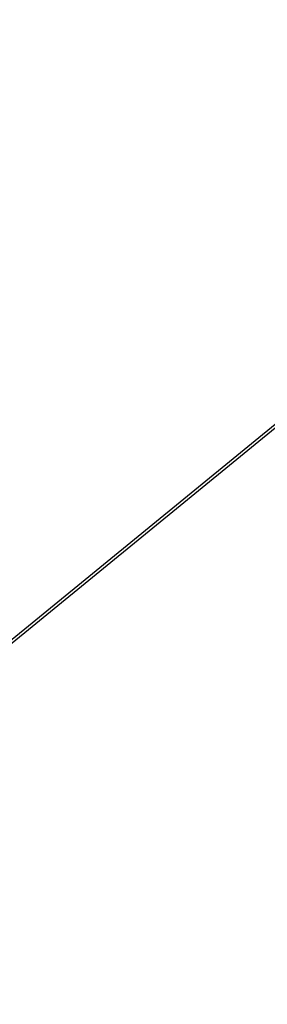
# Model space of a CAD drawing. Header units: millimetres. Extents: x -104 to 128, y -124 to 124.
# Tile 60 of 256: x 2.363 to 2.877, y -35.039 to -32.998. Entities that reach past the tile are written whole.
import ezdxf

# ---------------------------------------------------------------- set-up
doc = ezdxf.new("R2010")
doc.units = ezdxf.units.MM
doc.header["$MEASUREMENT"] = 0
doc.layers.add('Predefinito', color=5, linetype='Continuous')

msp = doc.modelspace()

# ---------------------------------------------------------------- linework, layer by layer
at = {"layer": 'Predefinito', "extrusion": (-0.612372, -0.5, 0.612372)}
msp.add_lwpolyline([(15.5528, 1216.0996), (15.5591, 1215.7029), (15.5788, 1215.294), (15.6131, 1214.8731), (15.6634, 1214.4403), (15.695, 1214.2196), (15.731, 1213.9961), (15.7718, 1213.7698), (15.8175, 1213.5408), (15.8682, 1213.3092), (15.9242, 1213.0751), (15.9857, 1212.8385), (16.0528, 1212.5996), (16.1257, 1212.3585), (16.2047, 1212.1154), (16.29, 1211.8703), (16.3817, 1211.6235), (16.48, 1211.3751), (16.5852, 1211.1252), (16.6974, 1210.8742), (16.8168, 1210.6221), (16.9436, 1210.3692), (17.0781, 1210.1159), (17.2202, 1209.8622), (17.3703, 1209.6085), (17.5284, 1209.3551), (17.6948, 1209.1023), (17.8696, 1208.8503), (18.0528, 1208.5996), (18.2446, 1208.3505), (18.4451, 1208.1032), (18.6544, 1207.8583), (18.8725, 1207.616), (19.0994, 1207.3768), (19.3353, 1207.1411), (19.58, 1206.9093), (19.8336, 1206.6818), (20.096, 1206.4591), (20.3672, 1206.2415), (20.647, 1206.0296), (20.9353, 1205.8238), (21.232, 1205.6245), (21.5369, 1205.4322), (21.8498, 1205.2473), (22.1704, 1205.0702), (22.4985, 1204.9014), (22.8338, 1204.7413), (23.1759, 1204.5902), (23.5245, 1204.4487), (23.8792, 1204.317), (24.2396, 1204.1954), (24.6053, 1204.0844), (24.9759, 1203.9842), (25.3507, 1203.8952), (25.7294, 1203.8174), (26.1115, 1203.7513), (26.4964, 1203.6969), (26.8835, 1203.6544), (27.2723, 1203.624), (27.6622, 1203.6057), (28.0528, 1203.5996), (28.4433, 1203.6057), (28.8333, 1203.624), (29.2221, 1203.6544), (29.6092, 1203.6969), (29.9941, 1203.7513), (30.3761, 1203.8174), (30.7548, 1203.8952), (31.1297, 1203.9842), (31.5002, 1204.0844), (31.8659, 1204.1954), (32.2264, 1204.317), (32.5811, 1204.4487), (32.9297, 1204.5902), (33.2718, 1204.7413), (33.607, 1204.9014), (33.9351, 1205.0702), (34.2557, 1205.2473), (34.5686, 1205.4322), (34.8735, 1205.6245), (35.1702, 1205.8238), (35.4586, 1206.0296), (35.7384, 1206.2415), (36.0095, 1206.4591), (36.272, 1206.6818), (36.5256, 1206.9093), (36.7703, 1207.1411), (37.0061, 1207.3768), (37.2331, 1207.616), (37.4512, 1207.8583), (37.6605, 1208.1032), (37.861, 1208.3505), (38.0528, 1208.5996), (38.236, 1208.8503), (38.4107, 1209.1023), (38.5771, 1209.3551), (38.7353, 1209.6085), (38.8854, 1209.8622), (39.0275, 1210.1159), (39.1619, 1210.3692), (39.2887, 1210.6221), (39.4082, 1210.8742), (39.5204, 1211.1252), (39.6255, 1211.3751), (39.7239, 1211.6235), (39.8156, 1211.8703), (39.9008, 1212.1154), (39.9798, 1212.3585), (40.0528, 1212.5996), (40.1199, 1212.8385), (40.1813, 1213.0751), (40.2373, 1213.3092), (40.2881, 1213.5408), (40.3337, 1213.7698), (40.3745, 1213.9961), (40.4106, 1214.2196), (40.4422, 1214.4403), (40.4925, 1214.8731), (40.5268, 1215.294), (40.5465, 1215.7029), (40.5528, 1216.0996)], dxfattribs=at)
at = {"layer": 'Predefinito'}
for points in [[(-100.1976, -118.0269, 1640.3862), (12.5167, -25.9772, 1527.6719), (13.1116, -25.4348, 1527.077), (13.6936, -24.8651, 1526.495), (14.2621, -24.2688, 1525.9265), (14.8165, -23.6465, 1525.3721), (15.3563, -22.9989, 1524.8323), (15.8807, -22.3267, 1524.3079), (16.3894, -21.6306, 1523.7993), (16.8816, -20.9113, 1523.307), (17.3569, -20.1696, 1522.8317), (17.8149, -19.4063, 1522.3737), (18.2549, -18.6222, 1521.9337), (18.6766, -17.8181, 1521.512), (19.0794, -16.995, 1521.1092), (19.463, -16.1537, 1520.7256), (19.8269, -15.2951, 1520.3617), (20.1707, -14.4201, 1520.0179), (20.4941, -13.5296, 1519.6945), (20.7968, -12.6247, 1519.3918), (21.0783, -11.7063, 1519.1103)], [(-88.339, -108.3445, 1660.1504), (24.1533, -16.4829, 1547.6581), (24.5308, -16.1387, 1547.2806), (24.9001, -15.7772, 1546.9113), (25.2608, -15.3989, 1546.5506), (25.6126, -15.004, 1546.1988), (25.9551, -14.5931, 1545.8563), (26.2879, -14.1666, 1545.5235), (26.6106, -13.7249, 1545.2008), (26.9229, -13.2685, 1544.8885), (27.2245, -12.7978, 1544.5869), (27.5151, -12.3135, 1544.2963)]]:
    msp.add_polyline3d(points, dxfattribs=at)

doc.saveas('drawing.dxf')
